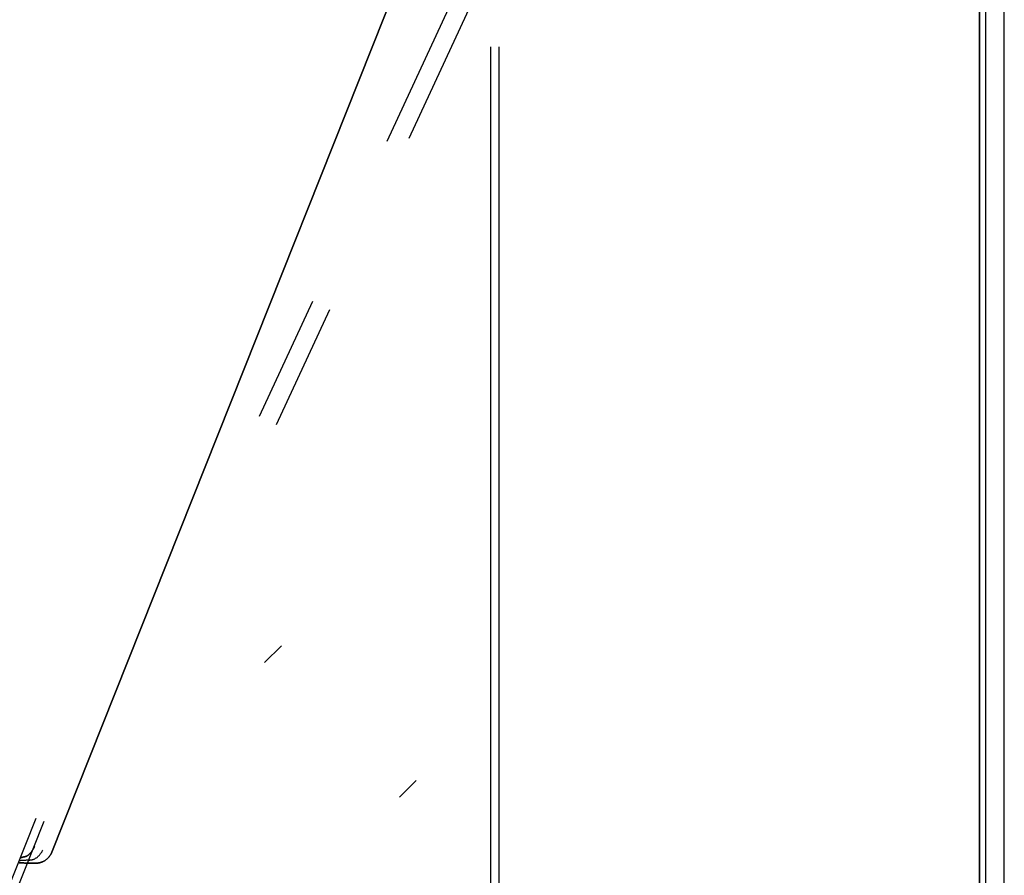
# Model space of a CAD drawing. Header units: millimetres. Extents: x -630 to 192, y -7 to 1615.
# Tile 213 of 249: x 103 to 181, y 1450 to 1518. Entities that reach past the tile are written whole.
import ezdxf

# ---------------------------------------------------------------- set-up
doc = ezdxf.new("R2010")
doc.units = ezdxf.units.MM
doc.header["$MEASUREMENT"] = 0
doc.layers.add('OVIDIO 160x80x72h', color=7, linetype='Continuous')

msp = doc.modelspace()

# ---------------------------------------------------------------- linework, layer by layer
at = {"layer": 'OVIDIO 160x80x72h'}
for points in [[(178.771, 1588.451), (178.771, 803.771)], [(178.771, 803.771), (178.771, 1588.451)], [(179.258, 803.771), (179.258, 1588.451)], [(180.717, 803.771), (180.717, 1588.451)], [(140.165, 803.771), (140.165, 1515.795)], [(140.836, 803.771), (140.836, 1515.795)], [(122.306, 1467.152), (123.632, 1468.478)], [(134.273, 1457.838), (132.947, 1456.512)]]:
    msp.add_lwpolyline(points, dxfattribs=at)
at = {"layer": 'OVIDIO 160x80x72h', "extrusion": (1, 0, 0)}
for points in [[(803.771, 719.866), (1588.451, 719.866)], [(1588.451, 719.866), (803.771, 719.866)], [(1588.071, 717.577), (803.771, 717.577)], [(803.771, 717.577), (1588.071, 717.577)]]:
    msp.add_lwpolyline(points, dxfattribs=at)
at = {"layer": 'OVIDIO 160x80x72h', "extrusion": (-0.108979, -0.202852, 0.973126)}
for points in [[(-593.895, 1609.352), (-593.895, 1448.697)], [(-593.895, 1448.697), (-593.895, 1609.352)], [(-593.599, 1609.352), (-593.599, 1448.697)], [(-593.304, 1448.697), (-593.304, 1609.352)], [(-593.304, 1609.352), (-593.304, 1448.697)], [(-596.911, 1535.352), (-596.911, 1525.58)], [(-596.321, 1535.352), (-596.321, 1525.58)], [(-596.911, 1468.199), (-596.911, 1458.207)], [(-596.321, 1468.199), (-596.321, 1458.207)], [(-595.73, 1458.207), (-595.73, 1468.199)]]:
    msp.add_lwpolyline(points, dxfattribs=at)
at = {"layer": 'OVIDIO 160x80x72h', "extrusion": (1, -9.4522e-07, 0)}
for points in [[(1588.071, 718.919), (803.772, 718.92)], [(803.772, 718.92), (1588.071, 718.919)]]:
    msp.add_lwpolyline(points, dxfattribs=at)
at = {"layer": 'OVIDIO 160x80x72h', "extrusion": (-0.021464, -0.046296, 0.998697)}
for points in [[(-514.702, 1425.801), (-514.702, 1527.103)], [(-513.216, 1426.764), (-513.216, 1527.277)], [(-514.702, 1401.812), (-514.702, 1411.86)], [(-513.216, 1401.779), (-513.216, 1411.821)]]:
    msp.add_lwpolyline(points, dxfattribs=at)
at = {"layer": 'OVIDIO 160x80x72h', "extrusion": (0.822072, -0.383311, -0.421035)}
for points in [[(1360.564, 399.425), (1467.296, 384.741), (1468.039, 384.639)], [(1468.039, 384.639), (1467.296, 384.741), (1360.564, 399.425)]]:
    msp.add_lwpolyline(points, dxfattribs=at)
at = {"layer": 'OVIDIO 160x80x72h', "extrusion": (0.045678, 0.114881, 0.992329)}
for points in [[(440.672, -1401.164), (440.672, -1292.248)], [(439.984, -1401.164), (439.984, -1292.249)], [(442.273, -1398.451), (442.273, -1291.595)], [(442.273, -1291.595), (442.273, -1398.451)], [(441.816, -1398.451), (441.816, -1291.595)], [(441.816, -1291.595), (441.816, -1398.451)], [(456.754, -1384.704), (456.754, -1329.513)], [(456.526, -1384.487), (456.526, -1330.083)]]:
    msp.add_lwpolyline(points, dxfattribs=at)
at = {"layer": 'OVIDIO 160x80x72h', "extrusion": (-0.235702, -0.235702, 0.942809)}
for points in [[(-973.148, 1372.889), (-973.148, 1267.481)], [(-965.138, 1361.589), (-965.138, 1257.048)]]:
    msp.add_lwpolyline(points, dxfattribs=at)
at = {"layer": 'OVIDIO 160x80x72h', "extrusion": (-0.108986, -0.202861, 0.973124)}
msp.add_lwpolyline([(-595.735, 1525.582), (-595.735, 1535.354)], dxfattribs=at)
at = {"layer": 'OVIDIO 160x80x72h', "extrusion": (-0.108989, -0.202866, 0.973122)}
for points in [[(-593.941, 1525.684), (-593.941, 1535.254)], [(-592.515, 1535.254), (-592.515, 1525.684)], [(-595.025, 1468.202), (-595.025, 1525.583)], [(-594.313, 1468.202), (-594.313, 1525.583)], [(-594.313, 1525.583), (-594.313, 1468.202)], [(-593.941, 1458.311), (-593.941, 1468.101)], [(-592.515, 1468.101), (-592.515, 1458.311)], [(-595.738, 1458.209), (-595.738, 1450.166)], [(-595.738, 1450.166), (-595.738, 1458.209)], [(-595.025, 1450.166), (-595.025, 1458.209)], [(-594.313, 1450.166), (-594.313, 1458.209)], [(-594.313, 1458.209), (-594.313, 1450.166)]]:
    msp.add_lwpolyline(points, dxfattribs=at)
at = {"layer": 'OVIDIO 160x80x72h', "extrusion": (-0.108993, -0.202873, 0.97312)}
for points in [[(-595.742, 1525.584), (-595.742, 1468.203)], [(-595.742, 1468.203), (-595.742, 1525.584)]]:
    msp.add_lwpolyline(points, dxfattribs=at)
at = {"layer": 'OVIDIO 160x80x72h', "extrusion": (-4.82326e-05, 1, 9.65085e-05)}
msp.add_lwpolyline([(-137.615, 701.4), (-138.956, 698.716)], dxfattribs=at)
at = {"layer": 'OVIDIO 160x80x72h', "extrusion": (0.276367, -0.122707, 0.953186)}
msp.add_lwpolyline([(1443.101, 675.722), (1443.101, 677.222)], dxfattribs=at)
at = {"layer": 'OVIDIO 160x80x72h', "extrusion": (0.984053, 0.058701, -0.16791)}
msp.add_lwpolyline([(1506.323, 727.389), (1504.385, 732.845)], dxfattribs=at)
at = {"layer": 'OVIDIO 160x80x72h', "extrusion": (0.984053, 0.058701, -0.167909)}
for points in [[(1503.728, 732.612), (1505.666, 727.155)], [(1447.923, 711.538), (1449.861, 706.082)]]:
    msp.add_lwpolyline(points, dxfattribs=at)
at = {"layer": 'OVIDIO 160x80x72h', "extrusion": (0.276089, -0.12261, 0.953279)}
for points in [[(1420.221, 678.673), (1420.221, 706.219)], [(1420.126, 678.673), (1420.126, 705.7)], [(1415.221, 677.173), (1415.221, 675.673)], [(1387.38, 677.173), (1387.38, 675.673)], [(1377.684, 675.673), (1377.684, 677.173)], [(1373.781, 677.173), (1373.781, 675.673)], [(1369.878, 675.673), (1369.878, 677.173)], [(1369.878, 677.173), (1369.878, 675.673)]]:
    msp.add_lwpolyline(points, dxfattribs=at)
at = {"layer": 'OVIDIO 160x80x72h', "extrusion": (0.366639, 0.922113, -0.123629)}
for points in [[(442.273, 845.502), (442.202, 845.481), (442.13, 845.461), (442.058, 845.442), (441.985, 845.426), (441.912, 845.411), (441.838, 845.398), (441.764, 845.387), (441.69, 845.378), (441.615, 845.371), (441.54, 845.365), (441.465, 845.362), (441.39, 845.36), (441.315, 845.36), (441.24, 845.362), (441.166, 845.366), (441.091, 845.372), (441.017, 845.379), (440.944, 845.389), (440.87, 845.4), (440.798, 845.413), (440.725, 845.428), (440.654, 845.444), (440.583, 845.462), (440.513, 845.482), (440.443, 845.503), (440.375, 845.526), (440.307, 845.55), (440.241, 845.576), (440.175, 845.604), (440.11, 845.632), (440.047, 845.662), (439.984, 845.693), (439.923, 845.726), (439.861, 845.761), (439.801, 845.797), (439.74, 845.834), (439.681, 845.873), (439.621, 845.914), (439.563, 845.957), (439.506, 846.001), (439.449, 846.047), (439.393, 846.094), (439.338, 846.143), (439.284, 846.193), (439.232, 846.245), (439.18, 846.298), (439.13, 846.353), (439.08, 846.409), (439.033, 846.466), (438.986, 846.525), (438.941, 846.584), (438.897, 846.645), (438.855, 846.707), (438.815, 846.771), (438.776, 846.835), (438.738, 846.9), (438.703, 846.966), (438.669, 847.033), (438.637, 847.1), (438.606, 847.168), (438.577, 847.237), (438.55, 847.306), (438.525, 847.376), (438.502, 847.447)], [(441.816, 846.931), (441.779, 846.92), (441.743, 846.91), (441.706, 846.9), (441.668, 846.892), (441.631, 846.885), (441.593, 846.878), (441.555, 846.873), (441.518, 846.868), (441.48, 846.865), (441.442, 846.862), (441.404, 846.861), (441.366, 846.86), (441.328, 846.86), (441.291, 846.861), (441.253, 846.864), (441.216, 846.867), (441.179, 846.871), (441.143, 846.876), (441.106, 846.881), (441.07, 846.888), (441.034, 846.895), (440.999, 846.904), (440.964, 846.913), (440.93, 846.923), (440.896, 846.933), (440.862, 846.945), (440.829, 846.957), (440.796, 846.969), (440.764, 846.983), (440.733, 846.997), (440.702, 847.011), (440.672, 847.027), (440.642, 847.043), (440.612, 847.059), (440.582, 847.077), (440.553, 847.095), (440.524, 847.114), (440.495, 847.134), (440.466, 847.155), (440.438, 847.176), (440.41, 847.199), (440.382, 847.222), (440.355, 847.246), (440.328, 847.271), (440.302, 847.296), (440.276, 847.323), (440.25, 847.35), (440.226, 847.377), (440.202, 847.406), (440.178, 847.435), (440.155, 847.465), (440.133, 847.496), (440.112, 847.527), (440.091, 847.558), (440.071, 847.591), (440.052, 847.624), (440.034, 847.657), (440.017, 847.691), (440, 847.726), (439.984, 847.76), (439.969, 847.796), (439.956, 847.831), (439.943, 847.867), (439.93, 847.903)]]:
    msp.add_lwpolyline(points, dxfattribs=at)
at = {"layer": 'OVIDIO 160x80x72h', "extrusion": (-0.265352, 0.881274, -0.39108)}
msp.add_lwpolyline([(-575.672, 1151.227), (-533.804, 1096.848)], dxfattribs=at)
at = {"layer": 'OVIDIO 160x80x72h', "extrusion": (0.881274, -0.265352, -0.39108)}
msp.add_lwpolyline([(1415.449, 454.966), (1457.317, 509.345)], dxfattribs=at)
at = {"layer": 'OVIDIO 160x80x72h', "extrusion": (0, 1, 0)}
for points in [[(-112.456, 685.65), (-111.115, 688.333)], [(-110.156, 684.499), (-108.814, 687.183)], [(-106.513, 686.032), (-107.855, 683.349)]]:
    msp.add_lwpolyline(points, dxfattribs=at)
at = {"layer": 'OVIDIO 160x80x72h', "extrusion": (0.985466, 0.058564, -0.159457)}
msp.add_lwpolyline([(1458.839, 708.665), (1458.839, 708.662)], dxfattribs=at)
at = {"layer": 'OVIDIO 160x80x72h', "extrusion": (0.986824, 0.058151, -0.150984)}
msp.add_lwpolyline([(1456.833, 713.171), (1458.938, 707.779)], dxfattribs=at)
at = {"layer": 'OVIDIO 160x80x72h', "extrusion": (0.986824, 0.058152, -0.150988)}
msp.add_lwpolyline([(1458.282, 707.521), (1456.177, 712.915)], dxfattribs=at)
at = {"layer": 'OVIDIO 160x80x72h', "extrusion": (0.87123, -0.38691, -0.30209)}
msp.add_lwpolyline([(1377.683, 502.244), (1377.683, 502.247), (1376.383, 507.887)], dxfattribs=at)
at = {"layer": 'OVIDIO 160x80x72h', "extrusion": (0.180645, 0.947935, -0.262271)}
for points in [[(170.324, 1036.17), (169.442, 1034.957)], [(169.442, 1034.957), (170.324, 1036.17)], [(169.442, 1034.957), (170.324, 1036.17)]]:
    msp.add_lwpolyline(points, dxfattribs=at)
at = {"layer": 'OVIDIO 160x80x72h', "extrusion": (0.315264, 0.925924, -0.208021)}
msp.add_lwpolyline([(368.516, 958.462), (369.799, 959.246)], dxfattribs=at)
at = {"layer": 'OVIDIO 160x80x72h'}
for points in [[(145.232, 1552.092, 667.629), (144.957, 1551.401, 667.722), (105.457, 1452.055, 681.041)], [(105.457, 1452.055, 681.041), (144.957, 1551.401, 667.722), (145.232, 1552.092, 667.629)], [(104.15, 1452.635, 681.494), (104.129, 1452.595, 681.487), (104.108, 1452.555, 681.478), (104.087, 1452.517, 681.469), (104.067, 1452.479, 681.459), (104.046, 1452.443, 681.448), (104.025, 1452.407, 681.436), (104.004, 1452.373, 681.424), (103.983, 1452.34, 681.411), (103.962, 1452.307, 681.398), (103.941, 1452.276, 681.384), (103.919, 1452.245, 681.37), (103.898, 1452.216, 681.355), (103.876, 1452.188, 681.34), (103.855, 1452.16, 681.324), (103.833, 1452.134, 681.309), (103.811, 1452.109, 681.293), (103.79, 1452.084, 681.277), (103.768, 1452.061, 681.26), (103.746, 1452.039, 681.244), (103.724, 1452.017, 681.227), (103.701, 1451.997, 681.21), (103.679, 1451.978, 681.193), (103.657, 1451.959, 681.176), (103.634, 1451.942, 681.159), (103.612, 1451.926, 681.142), (103.589, 1451.91, 681.125), (103.567, 1451.896, 681.109), (103.544, 1451.883, 681.092), (103.521, 1451.87, 681.075), (103.499, 1451.859, 681.058), (103.476, 1451.849, 681.042), (103.454, 1451.839, 681.026), (103.431, 1451.831, 681.009), (103.409, 1451.823, 680.993), (103.386, 1451.817, 680.978), (103.364, 1451.811, 680.962), (103.342, 1451.806, 680.947), (103.32, 1451.802, 680.932), (103.297, 1451.799, 680.917), (103.275, 1451.797, 680.902)], [(103.275, 1451.797, 680.902), (103.297, 1451.799, 680.917), (103.32, 1451.802, 680.932), (103.342, 1451.806, 680.947), (103.364, 1451.811, 680.962), (103.386, 1451.817, 680.978), (103.409, 1451.823, 680.993), (103.431, 1451.831, 681.009), (103.454, 1451.839, 681.026), (103.476, 1451.849, 681.042), (103.499, 1451.859, 681.058), (103.521, 1451.87, 681.075), (103.544, 1451.883, 681.092), (103.567, 1451.896, 681.109), (103.589, 1451.91, 681.125), (103.612, 1451.926, 681.142), (103.634, 1451.942, 681.159), (103.657, 1451.959, 681.176), (103.679, 1451.978, 681.193), (103.701, 1451.997, 681.21), (103.724, 1452.017, 681.227), (103.746, 1452.039, 681.244), (103.768, 1452.061, 681.26), (103.79, 1452.084, 681.277), (103.811, 1452.109, 681.293), (103.833, 1452.134, 681.309), (103.855, 1452.16, 681.324), (103.876, 1452.188, 681.34), (103.898, 1452.216, 681.355), (103.919, 1452.245, 681.37), (103.941, 1452.276, 681.384), (103.962, 1452.307, 681.398), (103.983, 1452.34, 681.411), (104.004, 1452.373, 681.424), (104.025, 1452.407, 681.436), (104.046, 1452.443, 681.448), (104.067, 1452.479, 681.459), (104.087, 1452.517, 681.469), (104.108, 1452.555, 681.478), (104.129, 1452.595, 681.487), (104.15, 1452.635, 681.494)], [(103.275, 1451.797, 680.902), (103.246, 1451.789, 680.886), (103.216, 1451.78, 680.87), (103.186, 1451.772, 680.855), (103.156, 1451.763, 680.84), (103.125, 1451.755, 680.826), (103.094, 1451.747, 680.812), (103.063, 1451.74, 680.799), (103.031, 1451.732, 680.786), (102.999, 1451.725, 680.774), (102.967, 1451.718, 680.762)], [(102.967, 1451.718, 680.762), (102.999, 1451.725, 680.774), (103.031, 1451.732, 680.786), (103.063, 1451.74, 680.799), (103.094, 1451.747, 680.812), (103.125, 1451.755, 680.826), (103.156, 1451.763, 680.84), (103.186, 1451.772, 680.855), (103.216, 1451.78, 680.87), (103.246, 1451.789, 680.886), (103.275, 1451.797, 680.902)], [(103.679, 1451.558, 680.316), (103.702, 1451.558, 680.333), (103.726, 1451.558, 680.35), (103.749, 1451.558, 680.366), (103.771, 1451.559, 680.383), (103.794, 1451.56, 680.401), (103.817, 1451.562, 680.418), (103.839, 1451.565, 680.435), (103.861, 1451.567, 680.453), (103.883, 1451.571, 680.47), (103.905, 1451.575, 680.488), (103.926, 1451.579, 680.505), (103.948, 1451.584, 680.523), (103.99, 1451.594, 680.558), (104.032, 1451.607, 680.594), (104.073, 1451.621, 680.629), (104.113, 1451.637, 680.665), (104.152, 1451.655, 680.7), (104.191, 1451.675, 680.735), (104.228, 1451.696, 680.77), (104.265, 1451.718, 680.804), (104.302, 1451.742, 680.838), (104.337, 1451.768, 680.871), (104.371, 1451.795, 680.903), (104.405, 1451.824, 680.935), (104.438, 1451.854, 680.966), (104.47, 1451.885, 680.996), (104.502, 1451.918, 681.025), (104.533, 1451.951, 681.053), (104.563, 1451.986, 681.081), (104.592, 1452.022, 681.107), (104.62, 1452.06, 681.131), (104.648, 1452.098, 681.155), (104.676, 1452.137, 681.177), (104.703, 1452.177, 681.198), (104.729, 1452.218, 681.218), (104.754, 1452.259, 681.236), (104.779, 1452.302, 681.252), (104.791, 1452.323, 681.26), (104.804, 1452.345, 681.267)], [(104.082, 1451.32, 679.731), (104.131, 1451.316, 679.768), (104.18, 1451.313, 679.805), (104.228, 1451.312, 679.842), (104.275, 1451.312, 679.88), (104.322, 1451.313, 679.918), (104.368, 1451.316, 679.957), (104.414, 1451.321, 679.996), (104.459, 1451.326, 680.036), (104.503, 1451.333, 680.076), (104.547, 1451.342, 680.116), (104.59, 1451.352, 680.157), (104.633, 1451.363, 680.198), (104.674, 1451.376, 680.238), (104.715, 1451.389, 680.279), (104.755, 1451.405, 680.319), (104.794, 1451.421, 680.359), (104.832, 1451.439, 680.398), (104.869, 1451.457, 680.436), (104.905, 1451.477, 680.474), (104.939, 1451.498, 680.511), (104.973, 1451.52, 680.548), (105.006, 1451.543, 680.583), (105.038, 1451.566, 680.618), (105.069, 1451.591, 680.652), (105.099, 1451.616, 680.684), (105.128, 1451.642, 680.716), (105.156, 1451.669, 680.746), (105.183, 1451.696, 680.776), (105.21, 1451.724, 680.804), (105.235, 1451.752, 680.831), (105.26, 1451.781, 680.857), (105.285, 1451.81, 680.882), (105.308, 1451.839, 680.906), (105.331, 1451.869, 680.929), (105.353, 1451.899, 680.95), (105.375, 1451.93, 680.971), (105.396, 1451.961, 680.99), (105.417, 1451.992, 681.008), (105.437, 1452.023, 681.025), (105.457, 1452.055, 681.041)], [(105.457, 1452.055, 681.041), (105.437, 1452.023, 681.025), (105.417, 1451.992, 681.008), (105.396, 1451.961, 680.99), (105.375, 1451.93, 680.971), (105.353, 1451.899, 680.95), (105.331, 1451.869, 680.929), (105.308, 1451.839, 680.906), (105.285, 1451.81, 680.882), (105.26, 1451.781, 680.857), (105.235, 1451.752, 680.831), (105.21, 1451.724, 680.804), (105.183, 1451.696, 680.776), (105.156, 1451.669, 680.746), (105.128, 1451.642, 680.716), (105.099, 1451.616, 680.684), (105.069, 1451.591, 680.652), (105.038, 1451.566, 680.618), (105.006, 1451.543, 680.583), (104.973, 1451.52, 680.548), (104.939, 1451.498, 680.511), (104.905, 1451.477, 680.474), (104.869, 1451.457, 680.436), (104.832, 1451.439, 680.398), (104.794, 1451.421, 680.359), (104.755, 1451.405, 680.319), (104.715, 1451.389, 680.279), (104.674, 1451.376, 680.238), (104.633, 1451.363, 680.198), (104.59, 1451.352, 680.157), (104.547, 1451.342, 680.116), (104.503, 1451.333, 680.076), (104.459, 1451.326, 680.036), (104.414, 1451.321, 679.996), (104.368, 1451.316, 679.957), (104.322, 1451.313, 679.918), (104.275, 1451.312, 679.88), (104.228, 1451.312, 679.842), (104.18, 1451.313, 679.805), (104.131, 1451.316, 679.768), (104.082, 1451.32, 679.731)], [(104.082, 1451.32, 679.731), (104.029, 1451.318, 679.697), (103.976, 1451.316, 679.663), (103.922, 1451.315, 679.63), (103.867, 1451.314, 679.598), (103.812, 1451.313, 679.568), (103.756, 1451.313, 679.538), (103.7, 1451.314, 679.509), (103.643, 1451.314, 679.482), (103.586, 1451.315, 679.455), (103.528, 1451.316, 679.43), (103.47, 1451.318, 679.406), (103.411, 1451.32, 679.382), (103.352, 1451.322, 679.36), (103.292, 1451.325, 679.339), (103.232, 1451.327, 679.319), (103.172, 1451.331, 679.301), (103.111, 1451.334, 679.283), (103.05, 1451.338, 679.267), (102.989, 1451.342, 679.252), (102.927, 1451.346, 679.238)], [(102.927, 1451.346, 679.238), (102.989, 1451.342, 679.252), (103.05, 1451.338, 679.267), (103.111, 1451.334, 679.283), (103.172, 1451.331, 679.301), (103.232, 1451.327, 679.319), (103.292, 1451.325, 679.339), (103.352, 1451.322, 679.36), (103.411, 1451.32, 679.382), (103.47, 1451.318, 679.406), (103.528, 1451.316, 679.43), (103.586, 1451.315, 679.455), (103.643, 1451.314, 679.482), (103.7, 1451.314, 679.509), (103.756, 1451.313, 679.538), (103.812, 1451.313, 679.568), (103.867, 1451.314, 679.598), (103.922, 1451.315, 679.63), (103.976, 1451.316, 679.663), (104.029, 1451.318, 679.697), (104.082, 1451.32, 679.731)], [(103.68, 1451.558, 680.314), (103.618, 1451.55, 680.276), (103.555, 1451.542, 680.24), (103.491, 1451.536, 680.206), (103.426, 1451.53, 680.173), (103.36, 1451.524, 680.142), (103.293, 1451.52, 680.114), (103.225, 1451.515, 680.086), (103.157, 1451.512, 680.061), (103.088, 1451.509, 680.038), (103.018, 1451.506, 680.016), (102.948, 1451.504, 679.997)]]:
    msp.add_polyline3d(points, dxfattribs=at)

doc.saveas('drawing.dxf')
